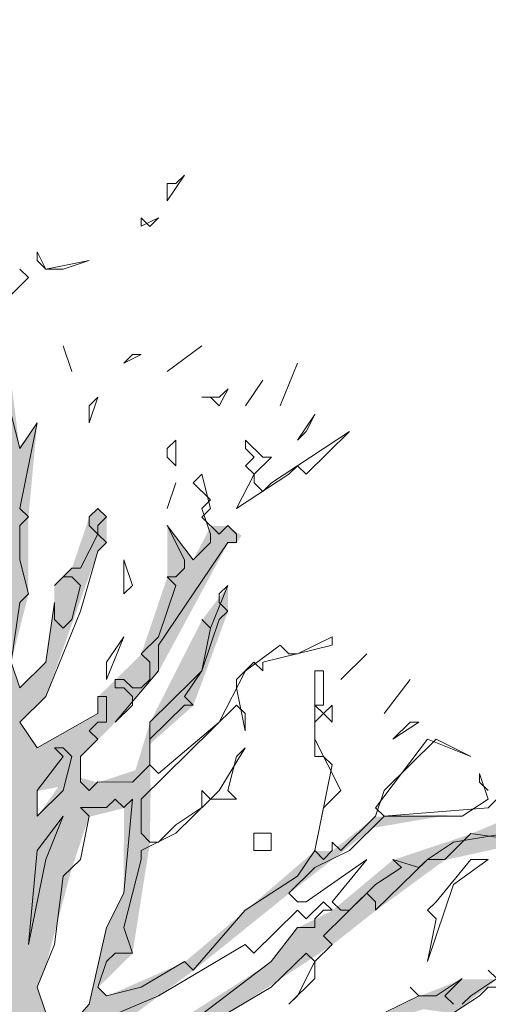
# Model space of a CAD drawing. Header units: metres. Extents: x -4 to 112, y -27 to 26.
# Tile 40 of 256: x 10.17 to 11.24, y 3.42 to 5.69. Entities that reach past the tile are written whole.
import ezdxf

# ---------------------------------------------------------------- set-up
doc = ezdxf.new("R2010")
doc.units = ezdxf.units.M
doc.header["$MEASUREMENT"] = 0
doc.layers.add('60 Pflanzen außen', color=7, linetype='Continuous')
doc.layers.add('94 Genehmigungsplanung Bemaßung', color=7, linetype='Continuous')
doc.styles.add('ERSTELLTER_STIL_2', font='arial.ttf')
doc.dimstyles.new('ERSTELLTER_STIL__1', dxfattribs={"dimtxt": 0.25, "dimasz": 0.19, "dimexe": 0.18, "dimexo": 0.1, "dimgap": 0, "dimtad": 1, "dimtih": 1, "dimtoh": 1, "dimzin": 0, "dimdsep": 46, "dimtxsty": 'ERSTELLTER_STIL_2', "dimblk": 'ARROWHEAD_6', "dimblk1": 'ARROWHEAD_6', "dimblk2": 'ARROWHEAD_6', "dimcen": 0.09, "dimclrd": 7, "dimclre": 7, "dimclrt": 7, "dimazin": 0, "dimtfac": 1, "dimtdec": 4, "dimtmove": 0, "dimatfit": 3, "dimfxl": 1, "dimtolj": 1, "dimtzin": 0, "dimarcsym": 0})

# ---------------------------------------------------------------- blocks, each defined once
blk = doc.blocks.new('Laubbäume 27[17]_1', base_point=(9.6662, -0.1855))
at = {"layer": '60 Pflanzen außen', "linetype": 'Continuous', "lineweight": 0, "true_color": 0xffffff}
h = blk.add_hatch(color=7, dxfattribs=at)
h.paths.add_polyline_path([(11.5441, 0.8973), (11.4642, 0.8973), (11.3643, 0.8382), (11.3044, 0.8185), (11.1046, 0.7398), (10.9248, 0.7201), (10.785, 0.7792), (10.6652, 0.7792), (10.5653, 0.858), (10.4454, 0.9761), (10.2556, 0.9269), (10.1857, 0.9171), (10.1658, 0.9368), (10.2856, 1.0352), (10.4255, 1.0352), (10.5453, 1.0254), (10.5653, 1.0549), (10.7051, 1.0352), (10.8849, 1.0352), (11.0048, 1.0352), (11.1246, 1.1336), (11.0048, 1.0745), (10.9648, 1.1336), (11.1047, 1.2517), (11.1846, 1.2517), (11.3044, 1.2714), (11.2046, 1.3305), (11.1446, 1.3305), (11.0448, 1.4093), (10.9848, 1.4684), (11.1247, 1.5471), (11.4244, 1.8424), (11.5243, 1.9803), (11.2645, 1.8228), (11.2446, 1.744), (10.9449, 1.5471), (10.865, 1.4881), (10.7804, 1.4533), (10.865, 1.6456), (11.0448, 1.8228), (11.1247, 1.8228), (11.1047, 1.8819), (11.0049, 1.8228), (10.9449, 1.8622), (10.825, 1.6653), (10.7252, 1.6259), (10.6453, 1.685), (10.6429, 1.6882), (10.6652, 1.7047), (10.7052, 1.7441), (10.7851, 1.8228), (10.842, 1.9349), (10.885, 1.941), (10.9849, 1.9803), (10.865, 2.0394), (10.9849, 2.1772), (11.0448, 2.2166), (11.0049, 2.2757), (10.9649, 2.256), (10.905, 2.2166), (10.885, 2.1772), (10.7651, 1.9803), (10.6253, 2), (10.4655, 2.0394), (10.3656, 2.0001), (10.4256, 2.0985), (10.4655, 2.1576), (10.8451, 2.377), (10.9849, 2.3741), (11.0249, 2.3151), (11.1048, 2.3544), (11.1647, 2.2954), (11.2846, 2.1969), (11.3045, 2.2166), (11.2346, 2.3052), (11.1847, 2.3938), (11.1647, 2.4529), (11.1248, 2.4529), (11.059, 2.4138), (11.0249, 2.4726), (10.8851, 2.4332), (10.965, 2.512), (11.0449, 2.6301), (11.1448, 2.6498), (11.1647, 2.6695), (11.2846, 2.6301), (11.3445, 2.6104), (11.2247, 2.7286), (11.1448, 2.7089), (11.1797, 2.7515), (11.3645, 2.7876), (11.4444, 2.8664), (11.1048, 2.7483), (11.0649, 2.7089), (11.0257, 2.6664), (11.0249, 2.6695), (11.0249, 2.6989), (11.0399, 2.7237), (11.0249, 2.8467), (11.0649, 2.9058), (11.1148, 2.9944), (11.1638, 3.0239), (11.1004, 3.0239), (11.0649, 3.0436), (11.0249, 2.9649), (10.965, 2.8073), (10.985, 2.6301), (10.8651, 2.4923), (10.8451, 2.512), (10.7652, 2.4332), (10.6054, 2.3545), (10.5654, 2.2757), (10.4955, 2.2856), (10.3656, 2.1379), (10.2458, 1.9607), (10.2857, 2.0788), (10.2657, 2.1182), (10.2058, 2.0789), (10.2658, 2.2364), (10.3457, 2.2364), (10.4056, 2.197), (10.4256, 2.256), (10.4755, 2.3053), (10.4855, 2.3151), (10.4855, 2.3348), (10.6653, 2.512), (10.6853, 2.4726), (10.7053, 2.4726), (10.8052, 2.5317), (10.8651, 2.5908), (10.8451, 2.6104), (10.7253, 2.5908), (10.6453, 2.5711), (10.7652, 2.7877), (10.8252, 2.7483), (10.9051, 2.8073), (10.8851, 2.8467), (10.7898, 2.8321), (10.7652, 2.8664), (10.6254, 2.6695), (10.5654, 2.512), (10.5055, 2.4529), (10.5055, 2.512), (10.4855, 2.5317), (10.5455, 2.6302), (10.5654, 2.6302), (10.6054, 2.7089), (10.7453, 2.8467), (10.5854, 2.8664), (10.4856, 2.768), (10.3577, 2.7475), (10.5455, 2.8665), (10.6454, 2.9058), (10.6654, 2.9255), (10.7852, 2.9452), (10.965, 3.0042), (11.0249, 3.0436), (11.0249, 3.0633), (11.005, 3.083), (10.7253, 2.9846), (10.9051, 3.1027), (11.1248, 3.2208), (11.2247, 3.3784), (11.1648, 3.398), (11.2647, 3.4768), (11.1848, 3.4768), (11.0849, 3.4374), (11.005, 3.3981), (10.9451, 3.3784), (10.8951, 3.3882), (10.7853, 3.3784), (10.6254, 3.28), (10.5455, 3.2406), (10.4656, 3.2012), (10.1859, 2.9453), (10.1859, 3.0043), (10.2459, 3.0634), (10.3458, 3.1421), (10.3857, 3.2209), (10.5095, 3.2732), (10.6254, 3.3587), (10.6454, 3.3981), (10.8852, 3.5556), (10.985, 3.6344), (11.1449, 3.7515), (11.3247, 3.7909), (11.5045, 3.8509), (11.4246, 3.91), (11.3446, 3.8706), (11.2048, 3.8116), (11.025, 3.7515), (10.8852, 3.6344), (10.8053, 3.595), (10.7453, 3.5162), (10.4656, 3.339), (10.3458, 3.28), (10.2059, 3.1225), (10.3258, 3.3194), (10.5655, 3.4966), (10.7853, 3.6738), (10.9792, 3.8255), (11.1565, 3.8556), (10.9851, 3.851), (10.8852, 3.7722), (10.8452, 3.7722), (10.6854, 3.6344), (10.5456, 3.5163), (10.3658, 3.4375), (10.3458, 3.4572), (10.4257, 3.536), (10.4657, 3.7909), (10.4674, 3.9118), (10.4657, 4.0184), (10.5656, 4.107), (10.6455, 4.3236), (10.6455, 4.3826), (10.5856, 4.3039), (10.4657, 4.0676), (10.4324, 3.9582), (10.3458, 3.9298), (10.3059, 3.941), (10.3059, 3.9889), (10.3458, 4.0282), (10.3858, 4.0676), (10.4857, 4.1857), (10.6455, 4.4811), (10.6655, 4.4811), (10.6767, 4.4988), (10.6455, 4.5205), (10.6056, 4.5205), (10.5656, 4.4417), (10.5057, 4.5205), (10.5057, 4.4023), (10.4457, 4.2251), (10.3858, 4.1661), (10.3458, 4.1267), (10.3458, 4.0873), (10.206, 4.0086), (10.1661, 4.0676), (10.226, 4.1267), (10.3459, 4.4614), (10.3659, 4.4811), (10.3659, 4.5402), (10.3459, 4.5599), (10.3259, 4.5402), (10.2859, 4.4221), (10.246, 4.3827), (10.246, 4.3433), (10.226, 4.2055), (10.1661, 4.1464), (10.1461, 4.2055), (10.1861, 4.363), (10.1861, 4.5402), (10.2061, 4.7568), (10.1654, 4.7034), (10.1462, 4.8553), (10.0662, 4.4418), (9.9264, 4.2646), (9.8864, 4.1661), (9.8465, 4.3236), (9.8713, 4.434), (9.8864, 4.5009), (9.9863, 4.7765), (9.9464, 4.7765), (9.8665, 4.5796), (9.8265, 4.619), (9.8665, 4.7175), (9.8066, 4.875), (9.7466, 4.9538), (9.6268, 5.0916), (9.6068, 5.1113), (9.5669, 5.0916), (9.6268, 5.0522), (9.6468, 4.9735), (9.7067, 4.9144), (9.8265, 4.7568), (9.7666, 4.6978), (9.8465, 4.4812), (9.8065, 4.363), (9.8065, 4.1858), (9.7865, 3.9101), (9.7265, 3.7329), (9.7465, 3.6148), (9.6666, 3.5951), (9.6067, 3.7133), (9.6267, 3.7329), (9.6466, 3.8314), (9.6866, 3.9692), (9.6866, 4.1071), (9.6666, 3.9692), (9.6267, 3.9102), (9.6267, 3.8905), (9.5867, 3.8117), (9.5867, 3.7723), (9.4469, 3.8905), (9.4469, 4.048), (9.387, 4.1465), (9.387, 4.1662), (9.5468, 4.3434), (9.5868, 4.2646), (9.6267, 4.4221), (9.5868, 4.5206), (9.5468, 4.4221), (9.5468, 4.5009), (9.5868, 4.5993), (9.6068, 4.7175), (9.6068, 4.7766), (9.5668, 4.8356), (9.5668, 4.875), (9.5269, 4.9144), (9.4869, 5.0129), (9.479, 4.9657), (9.5069, 4.7569), (9.4869, 4.6978), (9.5269, 4.619), (9.5069, 4.4024), (9.4269, 4.304), (9.427, 4.3631), (9.4869, 4.5206), (9.387, 4.7963), (9.3271, 4.9735), (9.3071, 4.9735), (9.3471, 4.6978), (9.427, 4.5797), (9.367, 4.2646), (9.347, 4.2252), (9.2472, 4.4418), (9.1873, 4.6388), (9.1673, 4.7569), (9.2073, 4.8357), (9.2272, 4.9932), (9.2073, 4.9735), (9.1873, 4.8554), (9.1673, 4.7963), (9.1074, 4.8751), (9.0075, 4.9341), (9.0075, 4.9735), (9.0075, 5.0523), (8.9875, 5.0523), (8.9875, 4.9735), (8.9476, 4.9341), (8.9875, 4.7766), (8.9675, 4.7569), (8.9276, 4.7569), (8.9575, 4.6683), (8.9276, 4.6585), (8.8277, 4.816), (8.8477, 5.0523), (8.8078, 5.1508), (8.7678, 5.4264), (8.7478, 5.4067), (8.7478, 5.2295), (8.8277, 5.0326), (8.8077, 4.8357), (8.6879, 4.9736), (8.6679, 5.0326), (8.568, 5.1114), (8.4282, 5.1311), (8.6479, 4.9736), (8.7678, 4.816), (8.8277, 4.7569), (8.8477, 4.6782), (8.9276, 4.5994), (8.9475, 4.5994), (8.9875, 4.3434), (8.9675, 4.3237), (8.7977, 4.4025), (8.7677, 4.3828), (8.7278, 4.4616), (8.6479, 4.5207), (8.6279, 4.501), (8.6279, 4.4222), (8.6878, 4.3828), (8.7677, 4.3237), (8.7877, 4.3434), (8.9275, 4.3237), (8.9475, 4.245), (9.0274, 4.1662), (9.0474, 4.0874), (8.9874, 4.1662), (8.8276, 4.2844), (8.7877, 4.2844), (8.7477, 4.2844), (8.528, 4.4025), (8.528, 4.4222), (8.4281, 4.501), (8.3682, 4.5601), (8.3482, 4.5601), (8.2749, 4.6256), (8.2484, 4.6192), (8.0886, 4.7767), (8.0496, 4.8161), (8.0286, 4.7964), (8.0286, 4.757), (8.1485, 4.6586), (8.3882, 4.5207), (8.528, 4.3632), (8.4681, 4.3435), (8.4681, 4.2647), (8.508, 4.2253), (8.528, 4.245), (8.5879, 4.2647), (8.6079, 4.2844), (8.8077, 4.2056), (8.7877, 4.1268), (8.8077, 4.1071), (8.8676, 4.1859), (8.9275, 4.0874), (8.8476, 4.0481), (8.8476, 3.989), (8.8676, 3.9693), (8.9874, 4.0087), (9.0274, 4.0284), (9.2271, 3.8511), (8.9674, 3.8708), (8.8476, 3.8708), (8.7877, 3.8905), (8.7477, 3.8905), (8.6878, 3.9693), (8.6279, 4.0284), (8.508, 4.0678), (8.4681, 4.0678), (8.3882, 4.1663), (8.3082, 4.1269), (8.468, 3.989), (8.5679, 3.9103), (8.6478, 3.7724), (8.8276, 3.8118), (9.1472, 3.8117), (9.297, 3.7423), (9.4069, 3.6345), (9.4269, 3.4967), (9.4668, 3.4376), (9.4668, 3.3785), (9.3869, 3.3195), (9.3469, 3.3195), (9.307, 3.3785), (9.327, 3.4967), (9.307, 3.5656), (9.287, 3.477), (9.2271, 3.5361), (9.2271, 3.6542), (9.1872, 3.6739), (9.2071, 3.5755), (9.0873, 3.6345), (8.9874, 3.6936), (8.9474, 3.6739), (8.9474, 3.6345), (9.0873, 3.5952), (9.2671, 3.4573), (9.267, 3.3785), (9.287, 3.2998), (9.1575, 3.3363), (9.0073, 3.2998), (8.9274, 3.2998), (8.6678, 3.7133), (8.5279, 3.733), (8.7277, 3.5755), (8.7077, 3.5361), (8.5279, 3.5952), (8.3282, 3.6149), (8.2483, 3.5362), (8.3881, 3.5558), (8.488, 3.5361), (8.5279, 3.5361), (8.6877, 3.477), (8.7477, 3.477), (8.8675, 3.2998), (8.9474, 3.2604), (8.8675, 3.2014), (8.7676, 3.162), (8.7077, 3.1423), (8.7476, 3.1029), (8.8076, 3.1029), (8.8475, 3.1817), (9.0273, 3.2801), (9.2271, 3.2407), (9.327, 3.2407), (9.4468, 3.0832), (9.4668, 2.965), (9.4867, 2.8862), (9.4867, 2.8075), (9.4668, 2.7878), (9.3469, 2.8666), (9.3069, 2.8469), (9.287, 2.8666), (9.227, 2.8272), (9.2071, 2.8469), (9.1871, 2.8272), (9.1419, 2.8718), (9.0872, 2.8863), (9.0273, 2.8469), (8.9274, 2.8469), (8.8475, 2.7682), (8.7276, 2.8076), (8.5079, 2.9848), (8.4679, 2.9257), (8.6877, 2.7879), (8.8275, 2.7091), (8.8075, 2.6894), (8.7476, 2.7288), (8.6277, 2.7288), (8.4479, 2.6894), (8.5878, 2.6697), (8.6528, 2.7239), (8.8075, 2.65), (8.7276, 2.6106), (8.6677, 2.5713), (8.5278, 2.5713), (8.3481, 2.6304), (8.1882, 2.6501), (8.2482, 2.5713), (8.2881, 2.591), (8.5678, 2.5122), (8.5078, 2.4531), (8.368, 2.4532), (8.3081, 2.5319), (8.2482, 2.5319), (8.2482, 2.4925), (8.348, 2.4138), (8.3778, 2.4075), (8.5478, 2.4334), (8.6876, 2.5319), (8.9474, 2.6894), (9.0472, 2.6894), (9.227, 2.7878), (9.287, 2.7878), (9.4068, 2.7681), (9.4867, 2.6893), (9.4068, 2.65), (9.3469, 2.6795), (9.227, 2.6303), (9.0872, 2.5909), (9.0672, 2.5515), (9.1871, 2.5909), (9.4068, 2.6106), (9.5067, 2.5515), (9.5067, 2.4924), (9.3668, 2.4727), (9.187, 2.2955), (9.1471, 2.2562), (9.0872, 2.2759), (9.0272, 2.2168), (9.0472, 2.1577), (8.9673, 2.0987), (8.8874, 2.1577), (8.8474, 2.1577), (8.6077, 2.3153), (8.5877, 2.2759), (8.7276, 2.1971), (8.8674, 2.0987), (8.8075, 2.079), (8.7475, 2.0593), (8.5677, 2.0987), (8.5278, 2.0987), (8.368, 2.2366), (8.2781, 2.3055), (8.2481, 2.3547), (8.1882, 2.2956), (8.2282, 2.2563), (8.2481, 2.2759), (8.4079, 2.1184), (8.5078, 2.0593), (8.5677, 2.0593), (8.6077, 1.9805), (8.6077, 1.9412), (8.5877, 1.9215), (8.3945, 2.0135), (8.3081, 2.1184), (8.308, 2.079), (8.308, 2.0397), (8.4579, 1.9116), (8.4279, 1.8821), (8.348, 1.9215), (8.1682, 1.9018), (8.2881, 1.8821), (8.3879, 1.8821), (8.4079, 1.8427), (8.4479, 1.8624), (8.5078, 1.823), (8.5477, 1.7443), (8.7075, 1.6261), (8.7275, 1.5867), (8.7874, 1.5867), (8.8074, 1.5473), (8.6776, 1.4981), (8.6276, 1.4686), (8.5477, 1.3308), (8.5277, 1.3111), (8.5677, 1.2914), (8.6076, 1.2914), (8.7475, 1.3898), (8.8274, 1.4686), (8.8873, 1.5276), (8.9559, 1.4994), (8.9872, 1.4686), (8.9872, 1.4095), (8.8673, 1.3898), (8.8473, 1.3307), (8.8873, 1.2913), (8.9272, 1.311), (9.0072, 1.3701), (8.8274, 1.1929), (8.7275, 1.0944), (8.7075, 1.0157), (8.7474, 0.996), (8.9557, 1.225), (9.0954, 1.4316), (9.2269, 1.5079), (9.2868, 1.5276), (9.3268, 1.6064), (9.2469, 1.6261), (9.2416, 1.6351), (9.3867, 1.7245), (9.5466, 1.7048), (9.5066, 1.567), (9.5301, 1.2926), (9.5065, 1.1141), (9.5241, 0.9413), (9.5065, 0.9368), (9.4666, 1.0944), (9.4466, 1.0747), (9.4666, 0.9565), (9.4266, 0.9565), (9.3268, 1.0944), (9.2469, 1.1929), (9.2269, 1.1929), (9.2069, 1.1535), (9.2468, 1.055), (9.3467, 0.9959), (9.4266, 0.9369), (9.4266, 0.8975), (9.4066, 0.8778), (9.3068, 0.9172), (9.147, 0.996), (9.087, 0.9566), (8.9871, 0.996), (8.9672, 0.996), (8.9672, 0.9369), (9.107, 0.8975), (9.2868, 0.8975), (9.0471, 0.7794), (8.8673, 0.7991), (8.8273, 0.7794), (8.8073, 0.7597), (8.9472, 0.74), (8.9072, 0.6809), (9.0471, 0.74), (9.1469, 0.7597), (9.2268, 0.7793), (9.3267, 0.8778), (9.4266, 0.799), (9.5465, 0.7793), (9.5657, 0.6625), (9.6418, 0.1995), (9.6663, 0.0507), (9.6662, -0.1659), (9.826, -0.1856), (9.846, -0.1659), (9.866, -0.1856), (9.906, -0.1856), (9.9459, -0.1462), (9.9859, -0.1856), (10.0058, -0.1856), (9.9659, -0.1265), (9.9859, -0.1068), (9.9659, -0.1068), (9.9459, -0.0871), (9.9659, -0.0674), (9.9859, -0.0674), (9.9459, -0.028), (9.9659, -0.0084), (9.9459, 0.0113), (9.9659, 0.031), (9.9859, 0.031), (9.9859, 0.0704), (9.9659, 0.0704), (9.9459, 0.0901), (9.9859, 0.1492), (9.9859, 0.2476), (9.9659, 0.2673), (9.9859, 0.287), (9.946, 0.3264), (9.9659, 0.3461), (10.0059, 0.3461), (9.9859, 0.4051), (10.0658, 0.6414), (10.2057, 0.7596), (10.4254, 0.8383), (10.4454, 0.8186), (10.7051, 0.6808), (10.745, 0.6807), (10.805, 0.6807), (10.9648, 0.6807), (11.0047, 0.6807), (11.1845, 0.7201), (11.3643, 0.7595), (11.5042, 0.8579)])
h.paths.add_polyline_path([(11.1648, 3.3587), (11.025, 3.2799), (10.9451, 3.2209), (10.6654, 3.0634), (10.5655, 2.9649), (10.4256, 2.9846), (10.3058, 2.9452), (10.3657, 3.0437), (10.4856, 3.1027), (10.5455, 3.1815), (10.7653, 3.2209), (10.8052, 3.2602), (11.025, 3.3193), (11.0649, 3.3981), (11.0949, 3.4079), (11.1627, 3.3983), (11.1249, 3.3784)], flags=0)
h.paths.add_polyline_path([(11.1047, 1.3108), (10.7251, 1.0943), (10.5653, 1.114), (10.3256, 1.0746), (10.4632, 1.2161), (10.7451, 1.3699), (10.805, 1.3699), (10.825, 1.3896), (10.9249, 1.3896), (10.9449, 1.4093), (10.9649, 1.4093)], flags=0)
h.paths.add_polyline_path([(10.7945, 1.9282), (10.6253, 1.7244), (10.5853, 1.7244), (10.5753, 1.7342), (10.7452, 1.9213)], flags=0)
h.paths.add_polyline_path([(10.6732, 1.4881), (10.3456, 1.3306), (10.3056, 1.3109), (10.1858, 1.2321), (10.2857, 1.3503), (10.4055, 1.5078)], flags=0)
h.paths.add_polyline_path([(10.6253, 1.5668), (10.5653, 1.5669), (10.4255, 1.5275), (10.4225, 1.5287), (10.4854, 1.6062), (10.5853, 1.6456)], flags=0)
h.paths.add_polyline_path([(10.5454, 1.8228), (10.4855, 1.8228), (10.4655, 1.8032), (10.4255, 1.8425), (10.3656, 1.8425), (10.3257, 1.8819), (10.3057, 1.8622), (10.2857, 1.8819), (10.3656, 1.9607), (10.5054, 1.8819), (10.6053, 1.9016), (10.6153, 1.8917)], flags=0)
h.paths.add_polyline_path([(10.4055, 1.6063), (10.1858, 1.3503), (10.1458, 1.3109), (10.006, 1.0746), (10.0659, 1.3306), (10.1458, 1.4684), (10.1458, 1.6457), (10.1858, 1.685), (10.2058, 1.6653), (10.2258, 1.685), (10.2258, 1.7244), (10.3256, 1.7441), (10.3456, 1.7047), (10.3656, 1.7047), (10.5054, 1.7047)], flags=0)
h.paths.add_polyline_path([(10.4656, 2.5908), (10.4256, 2.453), (10.3891, 2.3647), (10.2458, 2.2561), (10.1659, 2.2364), (10.1459, 2.3348), (10.1859, 2.3348), (10.3057, 2.3742), (10.1459, 2.4333), (10.086, 2.3742), (10.086, 2.4333), (10.1659, 2.5908), (10.3457, 2.6696), (10.5055, 2.6499)], flags=0)
h.paths.add_polyline_path([(10.4057, 3.6738), (10.3658, 3.595), (10.3258, 3.4178), (10.186, 3.2603), (10.2259, 3.3981), (10.2059, 3.4572), (10.2259, 3.5064), (10.2859, 3.7324), (10.3258, 3.851), (10.4058, 3.8707)], flags=0)
h.paths.add_polyline_path([(10.2856, 1.1731), (10.2257, 1.0943), (10.1258, 0.9959), (10.0459, 0.858), (10.0659, 0.9565), (10.1858, 1.1731)], flags=0)
h.paths.add_polyline_path([(10.2548, 3.9197), (10.206, 3.851), (10.206, 3.9101)], flags=0)
h.paths.add_polyline_path([(10.1059, 1.7737), (10.046, 1.882), (10.086, 2.0198), (10.2039, 2.0731)], flags=0)
h.paths.add_polyline_path([(10.1061, 3.7516), (10.0462, 3.6935), (9.9662, 3.5951), (9.9862, 3.6738), (9.9862, 3.7516), (9.9862, 3.851), (10.0262, 3.8117), (10.0861, 3.8707), (10.146, 3.791)], flags=0)
h.paths.add_polyline_path([(10.1347, 4.3996), (10.0662, 4.3827), (10.1461, 4.6781), (10.1461, 4.4221)], flags=0)
h.paths.add_polyline_path([(10.1261, 4.107), (10.0961, 4.0578), (10.0662, 4.1464), (10.0262, 4.1267), (10.0062, 4.107), (10.0262, 4.0086), (9.9263, 3.8511), (9.9063, 3.8707), (9.8664, 3.791), (9.8664, 3.6148), (9.9263, 3.4572), (9.8663, 3.3785), (9.9063, 3.2997), (9.9063, 3.2603), (9.8663, 3.0831), (9.8264, 3.1225), (9.8064, 3.1028), (9.8263, 2.9847), (9.8663, 2.9256), (9.7664, 2.8075), (9.7102, 2.9266), (9.7065, 3.0438), (9.7664, 3.1028), (9.8264, 3.28), (9.8064, 3.28), (9.7864, 3.2603), (9.7664, 3.28), (9.8264, 3.5163), (9.8464, 3.6148), (9.8464, 3.7516), (9.8664, 3.8708), (9.9064, 4.048), (9.9263, 4.1858), (10.0063, 4.3039), (10.1061, 4.3433), (10.1261, 4.2449), (10.1061, 4.2055)], flags=0)
h.paths.add_polyline_path([(10.0261, 2.965), (9.9462, 2.9453), (10.106, 3.1028), (10.1242, 3.158), (10.126, 3.1028)], flags=0)
h.paths.add_polyline_path([(10.1201, 3.2823), (10.0661, 3.1225), (9.9063, 3.0044), (9.9462, 3.1225), (9.9662, 3.2997), (9.9862, 3.4769), (10.1114, 3.5834), (10.116, 3.408)], flags=0)
h.paths.add_polyline_path([(10.0661, 2.8665), (9.9861, 2.6302), (9.9861, 2.3742), (9.9262, 2.2758), (9.9461, 2.2364), (9.9062, 2.2364), (9.8862, 2.2167), (9.9062, 2.197), (9.9661, 2.197), (9.9661, 2.0789), (9.7863, 2.0592), (9.6864, 1.9804), (9.6864, 2.0592), (9.8063, 2.1773), (9.7264, 2.2167), (9.6864, 2.1577), (9.6665, 2.3152), (9.6375, 2.4244), (9.666, 2.5239), (9.7065, 2.6302), (9.7464, 2.6893), (9.7864, 2.6499), (9.8063, 2.5712), (9.9062, 2.453), (9.9262, 2.453), (9.9262, 2.5121), (9.8463, 2.6105), (9.8263, 2.6499), (9.7864, 2.7484), (9.8663, 2.8271), (9.8979, 2.8151), (9.9462, 2.8468), (9.9062, 2.8665), (9.9262, 2.8862), (10.0661, 2.9059)], flags=0)
h.paths.add_polyline_path([(9.9661, 1.5866), (9.9061, 1.5078), (9.9461, 1.4685), (9.8861, 1.2322), (9.9061, 1.2125), (9.8262, 0.9171), (9.7463, 1.0156), (9.8321, 1.2355), (9.8861, 1.4488), (9.8562, 1.5768), (9.846, 1.6401), (9.8662, 1.6457)], flags=0)
h.paths.add_polyline_path([(9.9261, 1.8426), (9.8142, 1.7875), (9.7863, 1.8426), (9.7088, 1.7774), (9.6664, 1.8032), (9.6864, 1.882), (9.7463, 1.9411), (9.7663, 1.9214), (9.7863, 1.9214), (9.8063, 1.9411), (9.9062, 1.9804), (9.9661, 2.0198), (9.9661, 1.8426)], flags=0)
h.paths.add_polyline_path([(9.9661, 1.6654), (9.8361, 1.702), (9.8262, 1.7638), (9.9196, 1.7683), (9.9661, 1.7862)], flags=0)
h.paths.add_polyline_path([(9.7862, 0.6021), (9.8061, 0.5824), (9.8261, 0.5824), (9.8261, 0.543), (9.8182, 0.4334), (9.8061, 0.2673), (9.7861, 0.2673), (9.8061, 0.287), (9.8061, 0.3461), (9.7662, 0.4642), (9.7662, 0.5036), (9.7262, 0.6218), (9.7462, 0.6415), (9.7262, 0.6612), (9.7462, 0.6612), (9.7462, 0.7399), (9.7263, 0.7399), (9.7263, 0.7596), (9.7862, 0.8384), (9.7662, 0.8581), (9.7462, 0.8581), (9.7862, 0.8974), (9.8261, 0.8581), (9.8461, 0.8777), (9.8461, 0.799), (9.8261, 0.7399), (9.8461, 0.6415)], flags=0)
h.paths.add_polyline_path([(9.6863, 1.0156), (9.6763, 0.9861), (9.6863, 1.055), (9.6264, 1.2716), (9.6264, 1.3365), (9.7663, 1.4882), (9.7994, 1.4991), (9.8062, 1.4488), (9.8262, 1.37)], flags=0)
h.paths.add_polyline_path([(9.7944, 1.5361), (9.7063, 1.5079), (9.6264, 1.4291), (9.6664, 1.5276), (9.6664, 1.5866), (9.7219, 1.6457), (9.7863, 1.5965)], flags=0)
h.paths.add_polyline_path([(9.7065, 3.4376), (9.6466, 3.5163), (9.7265, 3.5557), (9.7314, 3.5477)], flags=0)
h.paths.add_polyline_path([(9.7065, 3.3391), (9.6666, 3.2407), (9.6066, 3.2013), (9.5667, 2.9847), (9.5667, 3.1422), (9.5667, 3.221), (9.5867, 3.3194), (9.6466, 3.3391), (9.6466, 3.2997), (9.6766, 3.2899)], flags=0)
h.paths.add_polyline_path([(9.7065, 2.9256), (9.669, 2.8518), (9.6665, 2.9059)], flags=0)
h.paths.add_polyline_path([(9.6728, 2.6967), (9.6465, 2.7484), (9.6665, 2.7681), (9.6665, 2.8468), (9.7004, 2.8134)], flags=0)
h.paths.add_polyline_path([(9.6266, 3.3785), (9.5667, 3.3588), (9.5867, 3.4967), (9.6466, 3.3982)], flags=0)
h.paths.add_polyline_path([(9.5266, 2.0198), (9.5266, 1.882), (9.5266, 1.8032), (9.4866, 1.8229), (9.2669, 1.8033), (9.2269, 1.7836), (9.127, 1.6851), (8.9872, 1.6261), (8.9473, 1.6064), (8.9223, 1.5959), (8.8523, 1.7246), (8.8074, 1.7836), (8.7875, 1.7639), (8.8074, 1.6261), (8.7874, 1.6261), (8.6276, 1.7639), (8.5877, 1.8427), (8.5278, 1.8821), (8.452, 1.9523), (8.5677, 1.8821), (8.6093, 1.8592), (8.6876, 1.8821), (8.7275, 1.9412), (8.7675, 1.8821), (8.7985, 1.9785), (8.7675, 2.0396), (8.7583, 2.0417), (8.8474, 2.0593), (9.0472, 2.079), (9.187, 2.2365), (9.207, 2.2168), (9.227, 2.2365), (9.227, 2.2955), (9.3668, 2.4137), (9.5067, 2.2955), (9.3668, 2.2955), (9.3069, 2.3349), (9.2869, 2.3152), (9.2869, 2.2955), (9.207, 2.1971), (9.1471, 2.138), (8.9673, 1.9805), (8.8685, 1.9379), (8.7775, 1.8722), (8.7275, 1.8821), (8.6276, 1.8033), (8.7675, 1.823), (9.0272, 1.9608), (9.2669, 2.1774), (9.3269, 2.2365), (9.4467, 2.2561), (9.5266, 2.2364), (9.5266, 2.1971), (9.4867, 2.1577), (9.4267, 2.0986), (9.3069, 2.0396), (9.197, 1.9903), (9.1071, 1.9411), (9.1271, 1.9214), (9.3268, 2.0002), (9.4467, 2.0789), (9.5466, 2.0986)], flags=0)
h.paths.add_polyline_path([(9.5268, 3.7329), (9.4868, 3.6148), (9.4269, 3.7517), (9.4269, 3.8393), (9.4669, 3.8117)], flags=0)
h.paths.add_polyline_path([(9.4468, 3.1619), (9.4069, 3.221), (9.4069, 3.2701), (9.4668, 3.3391), (9.4668, 3.1816)], flags=0)
h.paths.add_polyline_path([(9.3204, 4.1793), (9.2671, 4.0874), (9.2871, 3.989), (9.3071, 3.9299), (9.307, 3.8577), (9.2195, 3.9352), (9.2671, 3.989), (9.2272, 4.0677), (9.2871, 4.1268), (9.2272, 4.304), (9.2472, 4.3237)], flags=0)
h.paths.add_polyline_path([(9.1672, 4.0283), (9.1073, 4.1071), (9.0873, 4.1465), (9.0873, 4.1662), (9.0274, 4.3631), (9.0274, 4.4419), (9.0075, 4.6388), (9.0075, 4.6797), (9.1273, 4.4615), (9.0774, 4.4714), (9.0674, 4.4812), (9.0474, 4.4616), (9.0474, 4.4419), (9.1073, 4.4025), (9.1273, 4.4222), (9.2138, 4.371), (9.1872, 4.3434), (9.1872, 4.2449), (9.2272, 4.1465)], flags=0)
h.paths.add_polyline_path([(9.1673, 4.5009), (9.1273, 4.56), (9.1473, 4.5797), (9.1473, 4.5994), (9.0075, 4.7372), (9.0275, 4.7569), (9.0075, 4.9144), (9.1273, 4.816)], flags=0)
at = {"layer": '60 Pflanzen außen', "color": 9, "linetype": 'Continuous', "lineweight": 18}
for p, q in [((10.5058, 5.2701), (10.5457, 5.3292)), ((10.5058, 5.3095), (10.5058, 5.2701)), ((10.5257, 5.3095), (10.5058, 5.3095)), ((10.5457, 5.3292), (10.5257, 5.3095)), ((10.4458, 5.2307), (10.4458, 5.2111)), ((10.4458, 5.2111), (10.4858, 5.2307)), ((10.4658, 5.211), (10.4458, 5.2307)), ((10.4858, 5.2307), (10.4658, 5.211)), ((10.2261, 5.1126), (10.2061, 5.152)), ((10.2061, 5.152), (10.2061, 5.1323)), ((10.2061, 5.1323), (10.2261, 5.1126)), ((10.2261, 5.1126), (10.326, 5.1323)), ((10.326, 5.1323), (10.266, 5.1126)), ((10.1861, 5.0929), (10.1662, 5.1126)), ((10.1662, 5.1126), (10.1861, 5.0929)), ((10.266, 5.1126), (10.2261, 5.1126)), ((10.1861, 5.0929), (10.0862, 4.9945)), ((10.1462, 5.0536), (10.1861, 5.0929)), ((10.266, 4.9354), (10.286, 4.8763)), ((10.286, 4.8763), (10.266, 4.9354)), ((10.5057, 4.8763), (10.5856, 4.9354)), ((10.5856, 4.9354), (10.5057, 4.8763)), ((10.4058, 4.896), (10.4458, 4.9157)), ((10.4258, 4.9157), (10.4058, 4.896)), ((10.4458, 4.9157), (10.4258, 4.9157)), ((10.8054, 4.896), (10.7654, 4.7975)), ((10.7654, 4.7975), (10.8054, 4.896)), ((10.7255, 4.8566), (10.6855, 4.7975)), ((10.6855, 4.7975), (10.7255, 4.8566)), ((10.6256, 4.7975), (10.6456, 4.8369)), ((10.6456, 4.8369), (10.6256, 4.8172)), ((10.3259, 4.7582), (10.3459, 4.8172)), ((10.3459, 4.8172), (10.3259, 4.7976)), ((10.5856, 4.8172), (10.6056, 4.8172)), ((10.6256, 4.8172), (10.5856, 4.8172)), ((10.6056, 4.8172), (10.6256, 4.7975)), ((10.3259, 4.7976), (10.3259, 4.7582)), ((10.1661, 4.6991), (10.1461, 4.7779)), ((10.8453, 4.7778), (10.8054, 4.7187)), ((10.8253, 4.7384), (10.8453, 4.7778)), ((10.1661, 4.5613), (10.2061, 4.7582)), ((10.2061, 4.7582), (10.1661, 4.6991)), ((10.5257, 4.7188), (10.5057, 4.6991)), ((10.5257, 4.6597), (10.5257, 4.7188)), ((10.7255, 4.6794), (10.6855, 4.7188)), ((10.6855, 4.7188), (10.6855, 4.6991)), ((10.9252, 4.7384), (10.7454, 4.6203)), ((10.8054, 4.7187), (10.8253, 4.7384)), ((10.8253, 4.64), (10.9252, 4.7384)), ((10.5057, 4.6991), (10.5057, 4.6794)), ((10.6855, 4.6991), (10.7055, 4.6794)), ((10.5057, 4.6794), (10.5257, 4.6597)), ((10.7055, 4.6794), (10.6855, 4.6597)), ((10.7055, 4.64), (10.7454, 4.6794)), ((10.7454, 4.6794), (10.7255, 4.6794)), ((10.6855, 4.6597), (10.7055, 4.64)), ((10.7854, 4.64), (10.8054, 4.6597)), ((10.8054, 4.6597), (10.8253, 4.64)), ((10.5856, 4.64), (10.5656, 4.6203)), ((10.6056, 4.5612), (10.5856, 4.64)), ((10.7055, 4.64), (10.6655, 4.5612)), ((10.6655, 4.5612), (10.7854, 4.64)), ((10.7055, 4.6203), (10.7055, 4.64)), ((10.5257, 4.6203), (10.5057, 4.5612)), ((10.5057, 4.5612), (10.5257, 4.6203)), ((10.5656, 4.6203), (10.6056, 4.5809)), ((10.7254, 4.6006), (10.7055, 4.6203)), ((10.7454, 4.6203), (10.7254, 4.6006)), ((10.1861, 4.5416), (10.1661, 4.5613)), ((10.3459, 4.5613), (10.3259, 4.5416)), ((10.3659, 4.5416), (10.3459, 4.5613)), ((10.6056, 4.5809), (10.5856, 4.5612)), ((10.5856, 4.5612), (10.6056, 4.5022)), ((10.5856, 4.5415), (10.6056, 4.5612)), ((10.1661, 4.5219), (10.1861, 4.5416)), ((10.3259, 4.5416), (10.3259, 4.5219)), ((10.3459, 4.5219), (10.3659, 4.5416)), ((10.6256, 4.5022), (10.5856, 4.5415)), ((10.1661, 4.4431), (10.1661, 4.5219)), ((10.3259, 4.5219), (10.3459, 4.5022)), ((10.3459, 4.5022), (10.3459, 4.5219)), ((10.5656, 4.4431), (10.5057, 4.5219)), ((10.5057, 4.5219), (10.5456, 4.4431)), ((10.6455, 4.5219), (10.6256, 4.5022)), ((10.6655, 4.5022), (10.6455, 4.5219)), ((10.3459, 4.5022), (10.3059, 4.4234)), ((10.3659, 4.4825), (10.3459, 4.5022)), ((10.6056, 4.5022), (10.6056, 4.4825)), ((10.6655, 4.4825), (10.6655, 4.5022)), ((10.3459, 4.4628), (10.3659, 4.4825)), ((10.4857, 4.2462), (10.6455, 4.4825)), ((10.6056, 4.4825), (10.5656, 4.4431)), ((10.6455, 4.4825), (10.6655, 4.4825)), ((10.3059, 4.325), (10.3459, 4.4628)), ((10.1861, 4.3644), (10.1661, 4.4431)), ((10.2859, 4.4234), (10.246, 4.3841)), ((10.3059, 4.4234), (10.2859, 4.4234)), ((10.4258, 4.384), (10.4058, 4.4431)), ((10.4058, 4.4431), (10.4058, 4.3643)), ((10.5456, 4.4234), (10.5257, 4.4037)), ((10.5456, 4.4431), (10.5456, 4.4234)), ((10.246, 4.3841), (10.266, 4.4037)), ((10.266, 4.4037), (10.2859, 4.4037)), ((10.2859, 4.4037), (10.3059, 4.384)), ((10.5257, 4.4037), (10.5057, 4.4037)), ((10.5057, 4.4037), (10.5257, 4.384)), ((10.3059, 4.384), (10.2859, 4.3053)), ((10.4058, 4.3643), (10.4258, 4.384)), ((10.5257, 4.384), (10.4857, 4.2659)), ((10.6455, 4.384), (10.6056, 4.2856)), ((10.6255, 4.3643), (10.6455, 4.384)), ((10.1661, 4.3447), (10.1861, 4.3644)), ((10.6255, 4.3446), (10.6255, 4.3643)), ((10.1461, 4.2068), (10.1661, 4.3447)), ((10.246, 4.3447), (10.226, 4.2068)), ((10.246, 4.3053), (10.246, 4.3447)), ((10.6455, 4.3249), (10.6255, 4.3446)), ((10.226, 4.1281), (10.3059, 4.325)), ((10.6255, 4.3053), (10.6455, 4.3249)), ((10.266, 4.2856), (10.246, 4.3053)), ((10.2859, 4.3053), (10.266, 4.2856)), ((10.5856, 4.1871), (10.6255, 4.3053)), ((10.6056, 4.2856), (10.5856, 4.3053)), ((10.5856, 4.3053), (10.6056, 4.2856)), ((10.3658, 4.1674), (10.4058, 4.2659)), ((10.4058, 4.2659), (10.3658, 4.2068)), ((10.4857, 4.2659), (10.4457, 4.2265)), ((10.6056, 4.2856), (10.5856, 4.1871)), ((10.8852, 4.2658), (10.8053, 4.2265)), ((10.8852, 4.2462), (10.8852, 4.2658)), ((10.4857, 4.1871), (10.4857, 4.2462)), ((10.7654, 4.2462), (10.6855, 4.1871)), ((10.7254, 4.2068), (10.8852, 4.2462)), ((10.7853, 4.2265), (10.7654, 4.2462)), ((10.4457, 4.2265), (10.4657, 4.2068)), ((10.8053, 4.2265), (10.7853, 4.2265)), ((10.9651, 4.2265), (10.9052, 4.1674)), ((10.9052, 4.1674), (10.9651, 4.2265)), ((10.1661, 4.1478), (10.1461, 4.2068)), ((10.226, 4.2068), (10.1661, 4.1478)), ((10.3658, 4.2068), (10.3658, 4.1674)), ((10.4657, 4.2068), (10.4657, 4.1674)), ((10.6655, 4.1674), (10.7054, 4.2068)), ((10.7054, 4.2068), (10.7254, 4.1871)), ((10.7254, 4.1871), (10.7254, 4.2068)), ((10.3858, 4.069), (10.4857, 4.1871)), ((10.5456, 4.128), (10.5856, 4.1871)), ((10.5856, 4.1871), (10.5656, 4.1674)), ((10.6855, 4.1871), (10.6255, 4.069)), ((10.8453, 4.1871), (10.8452, 3.9902)), ((10.8652, 4.1871), (10.8453, 4.1871)), ((10.8652, 4.1083), (10.8652, 4.1871)), ((10.4058, 4.1674), (10.3858, 4.1674)), ((10.3858, 4.1674), (10.3858, 4.1478)), ((10.4258, 4.1477), (10.4058, 4.1674)), ((10.4657, 4.1674), (10.4457, 4.1477)), ((10.5656, 4.1674), (10.4657, 4.069)), ((10.6655, 4.1477), (10.6655, 4.1674)), ((11.065, 4.1674), (11.0051, 4.0886)), ((11.0051, 4.0886), (11.065, 4.1674)), ((10.1661, 4.069), (10.226, 4.1281)), ((10.3658, 4.1281), (10.3458, 4.1281)), ((10.3458, 4.1281), (10.3458, 4.0887)), ((10.3658, 4.069), (10.3658, 4.1281)), ((10.3858, 4.1478), (10.4058, 4.1477)), ((10.4058, 4.1477), (10.4258, 4.1281)), ((10.4457, 4.1477), (10.4258, 4.1477)), ((10.4258, 4.1281), (10.4258, 4.1084)), ((10.5656, 4.1084), (10.5456, 4.128)), ((10.6854, 4.0493), (10.6655, 4.1477)), ((10.4258, 4.1084), (10.3858, 4.069)), ((10.4457, 3.8918), (10.6655, 4.1083)), ((10.4657, 4.0296), (10.5456, 4.1084)), ((10.5456, 4.1084), (10.5656, 4.1084)), ((10.6655, 4.1083), (10.6854, 4.0886)), ((10.8652, 4.0886), (10.8453, 4.1083)), ((10.8453, 4.1083), (10.8652, 4.1083)), ((10.8852, 4.1083), (10.8652, 4.0886)), ((10.8852, 4.0689), (10.8852, 4.1083)), ((10.3458, 4.0887), (10.206, 4.0099)), ((10.6854, 4.0886), (10.6854, 4.0493)), ((10.8453, 4.0689), (10.8652, 4.0886)), ((10.8652, 4.0886), (10.8852, 4.0689)), ((10.206, 4.0099), (10.1661, 4.069)), ((10.3259, 4.0493), (10.3458, 4.069)), ((10.3458, 4.069), (10.3658, 4.069)), ((10.4657, 4.069), (10.4657, 3.9705)), ((10.6255, 4.069), (10.4857, 3.9508)), ((10.8452, 4.0296), (10.8453, 4.0689)), ((11.025, 4.0295), (11.085, 4.0689)), ((11.065, 4.0689), (11.025, 4.0295)), ((11.085, 4.0689), (11.065, 4.0689)), ((10.3458, 4.0296), (10.3259, 4.0493)), ((10.3059, 3.9902), (10.3458, 4.0296)), ((10.4657, 3.9705), (10.4657, 4.0296)), ((10.9052, 3.9114), (10.8452, 4.0296)), ((10.9851, 3.872), (11.1049, 4.0295)), ((11.1249, 4.0295), (11.0051, 3.9114)), ((11.1049, 4.0295), (11.2048, 3.9901)), ((11.2048, 3.9901), (11.1249, 4.0295)), ((10.2659, 4.0099), (10.246, 4.0099)), ((10.246, 4.0099), (10.2659, 3.9902)), ((10.2859, 3.9902), (10.2659, 4.0099)), ((10.6854, 4.0099), (10.6255, 3.9114)), ((10.6655, 3.9902), (10.6854, 4.0099)), ((10.2659, 3.9902), (10.206, 3.9115)), ((10.2659, 3.9115), (10.2859, 3.9902)), ((10.3059, 3.9312), (10.3059, 3.9902)), ((10.4657, 3.9705), (10.4257, 3.9311)), ((10.4857, 3.9508), (10.4657, 3.9705)), ((10.6455, 3.9114), (10.6655, 3.9902)), ((10.8452, 3.9902), (10.8652, 3.9902)), ((10.8852, 3.9705), (10.8452, 3.7736)), ((10.8652, 3.9902), (10.8852, 3.9705)), ((11.2248, 3.9311), (11.2248, 3.9508)), ((11.2248, 3.9508), (11.2448, 3.8917)), ((10.3258, 3.9115), (10.3059, 3.9312)), ((10.3458, 3.9312), (10.3258, 3.9115)), ((10.4257, 3.9311), (10.3458, 3.9312)), ((11.2448, 3.9114), (11.2248, 3.9311)), ((10.206, 3.9115), (10.206, 3.8524)), ((10.206, 3.8524), (10.2659, 3.9115)), ((10.6055, 3.8917), (10.5855, 3.9114)), ((10.5855, 3.9114), (10.5855, 3.8721)), ((10.6255, 3.9114), (10.6055, 3.8917)), ((10.6654, 3.8917), (10.6455, 3.9114)), ((10.8652, 3.872), (10.9052, 3.9114)), ((11.0051, 3.9114), (10.9851, 3.8523)), ((11.2448, 3.872), (11.2847, 3.9114)), ((10.3858, 3.8918), (10.3658, 3.8721)), ((10.4058, 3.8721), (10.3858, 3.8918)), ((10.4057, 3.6752), (10.4257, 3.8918)), ((10.4257, 3.8918), (10.4058, 3.8721)), ((10.4457, 3.813), (10.4457, 3.8918)), ((10.5256, 3.813), (10.6055, 3.8917)), ((10.6055, 3.8917), (10.6654, 3.8917)), ((11.2448, 3.8917), (11.1848, 3.8523)), ((10.3658, 3.8721), (10.3059, 3.8721)), ((10.3059, 3.8721), (10.3258, 3.8524)), ((10.5855, 3.8721), (10.5256, 3.8327)), ((10.8452, 3.7736), (10.8652, 3.872)), ((11.005, 3.8523), (10.9851, 3.872)), ((11.005, 3.8523), (11.2448, 3.872)), ((10.2659, 3.8524), (10.206, 3.7736)), ((10.226, 3.753), (10.2659, 3.8524)), ((10.3258, 3.8524), (10.3059, 3.753)), ((10.5256, 3.8327), (10.4857, 3.7923)), ((10.9851, 3.8523), (10.9052, 3.7736)), ((10.9251, 3.7736), (11.005, 3.8523)), ((11.1848, 3.8523), (11.005, 3.8523)), ((10.4457, 3.7736), (10.5256, 3.813)), ((10.4657, 3.7923), (10.4457, 3.813)), ((10.7453, 3.813), (10.7054, 3.813)), ((10.7054, 3.813), (10.7054, 3.7736)), ((10.7453, 3.7736), (10.7453, 3.813)), ((11.1449, 3.7529), (11.2048, 3.8129)), ((11.2847, 3.8129), (11.1649, 3.7923)), ((11.2048, 3.8129), (11.3446, 3.7922)), ((10.4857, 3.7923), (10.4657, 3.7923)), ((10.9052, 3.7736), (10.8852, 3.7923)), ((10.8852, 3.7923), (10.8852, 3.7736)), ((11.1649, 3.7923), (11.1049, 3.7529)), ((10.206, 3.7736), (10.186, 3.557)), ((10.4457, 3.7529), (10.4457, 3.7736)), ((10.7054, 3.7736), (10.7254, 3.7736)), ((10.7254, 3.7736), (10.7453, 3.7736)), ((10.8452, 3.7736), (10.8053, 3.7145)), ((10.8452, 3.7342), (10.9251, 3.7736)), ((10.8652, 3.7529), (10.8452, 3.7736)), ((10.8852, 3.7736), (10.8652, 3.7529)), ((10.186, 3.557), (10.226, 3.753)), ((10.3059, 3.753), (10.2659, 3.7146)), ((10.4057, 3.5964), (10.4457, 3.7529)), ((10.9651, 3.7529), (10.8252, 3.6554)), ((10.8852, 3.6554), (10.9651, 3.7529)), ((10.985, 3.6357), (11.1049, 3.7529)), ((11.0849, 3.7342), (11.025, 3.7529)), ((11.025, 3.7529), (11.045, 3.7342)), ((11.1049, 3.7529), (11.0849, 3.7342)), ((11.1049, 3.7529), (11.1449, 3.7529)), ((11.2048, 3.7529), (11.1249, 3.6554)), ((11.1648, 3.6948), (11.2448, 3.7529)), ((11.2448, 3.7529), (11.2048, 3.7529)), ((10.7853, 3.6751), (10.8452, 3.7342)), ((11.045, 3.7342), (10.9851, 3.6948)), ((10.2659, 3.7146), (10.2459, 3.557)), ((10.8053, 3.7145), (10.6854, 3.6358)), ((10.3658, 3.5964), (10.4057, 3.6752)), ((10.8053, 3.6554), (10.7853, 3.6751)), ((10.8652, 3.5767), (10.9651, 3.6751)), ((10.9851, 3.6948), (10.9251, 3.6357)), ((10.9651, 3.6751), (10.985, 3.6554)), ((11.1049, 3.5176), (11.1648, 3.6948)), ((10.8252, 3.6554), (10.8053, 3.6554)), ((10.8652, 3.6554), (10.8252, 3.6161)), ((10.8852, 3.6357), (10.8652, 3.6554)), ((10.9051, 3.6357), (10.8852, 3.6554)), ((10.985, 3.6554), (10.985, 3.6357)), ((11.1249, 3.6554), (11.1049, 3.6357)), ((10.6854, 3.6358), (10.5655, 3.4979)), ((10.8053, 3.6357), (10.7054, 3.5373)), ((10.8252, 3.6161), (10.8053, 3.6357)), ((10.8452, 3.6161), (10.8652, 3.6357)), ((10.8652, 3.6357), (10.8852, 3.6357)), ((10.9251, 3.6357), (10.9051, 3.6357)), ((11.1049, 3.6357), (11.1249, 3.616)), ((10.8452, 3.5964), (10.8452, 3.6161)), ((11.1249, 3.616), (11.1049, 3.5176)), ((10.3258, 3.4192), (10.3658, 3.5964)), ((10.4257, 3.5373), (10.4057, 3.5964)), ((10.7453, 3.5176), (10.8053, 3.5964)), ((10.8053, 3.5964), (10.8452, 3.5964)), ((10.8852, 3.557), (10.8652, 3.5767)), ((10.2459, 3.557), (10.2059, 3.4586)), ((10.6854, 3.557), (10.4856, 3.4389)), ((10.7054, 3.5373), (10.6854, 3.557)), ((10.8452, 3.5176), (10.8852, 3.557)), ((10.3458, 3.4586), (10.3658, 3.5176)), ((10.3658, 3.5176), (10.3857, 3.5373)), ((10.3857, 3.5373), (10.4257, 3.5373)), ((10.5456, 3.5176), (10.4457, 3.4586)), ((10.4856, 3.3207), (10.7453, 3.5176)), ((10.5655, 3.4979), (10.5456, 3.5176)), ((10.7453, 3.4585), (10.8252, 3.5373)), ((10.8452, 3.5176), (10.8052, 3.4388)), ((10.8252, 3.5373), (10.8452, 3.5176)), ((10.8452, 3.4782), (10.8452, 3.5176)), ((11.2647, 3.4782), (11.2447, 3.4979)), ((11.2447, 3.4979), (11.2647, 3.4782)), ((10.7853, 3.4192), (10.8452, 3.4782)), ((11.1848, 3.4782), (11.1249, 3.4388)), ((11.1448, 3.4388), (11.1848, 3.4782)), ((11.2647, 3.4782), (11.2048, 3.4388)), ((10.2059, 3.4586), (10.2259, 3.3995)), ((10.3658, 3.4389), (10.3458, 3.4586)), ((10.4457, 3.4586), (10.3658, 3.4389)), ((10.6454, 3.3995), (10.7453, 3.4585)), ((11.0849, 3.4388), (11.0649, 3.4585)), ((11.0649, 3.4585), (11.0849, 3.4388)), ((11.2247, 3.4388), (11.2447, 3.4585)), ((11.2447, 3.4585), (11.2647, 3.4585)), ((10.4856, 3.4389), (10.3458, 3.3798)), ((10.8052, 3.4388), (10.7853, 3.4192)), ((11.0849, 3.4388), (11.005, 3.3994)), ((11.1249, 3.4388), (11.0849, 3.4388)), ((11.1648, 3.4191), (11.1448, 3.4388)), ((11.1648, 3.3994), (11.2247, 3.4388)), ((11.2048, 3.4388), (11.1848, 3.4191)), ((10.186, 3.2617), (10.3258, 3.4192))]:
    blk.add_line(p, q, dxfattribs=at)
blk = doc.blocks.new('*D23', base_point=(27236.1321, 0))
at = {"layer": '94 Genehmigungsplanung Bemaßung', "color": 7, "linetype": 'Continuous', "lineweight": 13}
for p, q in [((2.3419, 8.7509), (2.3419, 9.1259)), ((17.3411, 8.7509), (17.3411, 9.1259)), ((2.4419, 9.0384), (2.2419, 8.8384)), ((17.2411, 8.8384), (17.4411, 9.0384)), ((2.1919, 8.9384), (2.3419, 8.9384)), ((2.3419, 8.9384), (17.3411, 8.9384)), ((17.3411, 8.9384), (17.4911, 8.9384))]:
    blk.add_line(p, q, dxfattribs=at)
at = {"layer": '94 Genehmigungsplanung Bemaßung', "color": 7, "lineweight": 13, "insert": (9.4125, 8.9884), "char_height": 0.25, "attachment_point": 7, "style": 'ERSTELLTER_STIL_2'}
blk.add_mtext('\\A1;{\\pql;\\fArial|b0|i0|c0|p0;\\W1.000000;15,00}', dxfattribs=at)
blk = doc.blocks.new('ARROWHEAD_6')
at = {"color": 0, "linetype": 'Continuous', "lineweight": 0}
for p, q in [((-0.5, -0.5), (0.5, 0.5)), ((0, 0), (-1, 0))]:
    blk.add_line(p, q, dxfattribs=at)

msp = doc.modelspace()

# ---------------------------------------------------------------- block references
at = {"layer": '60 Pflanzen außen', "color": 9, "linetype": 'Continuous', "lineweight": 18}
msp.add_blockref('Laubbäume 27[17]_1', (9.6662, -0.1855), dxfattribs=at)

# ---------------------------------------------------------------- dimensions: what is measured, and where the dimension line sits
at = {"layer": '94 Genehmigungsplanung Bemaßung', "color": 7, "linetype": 'Continuous', "lineweight": 13}
dim = msp.add_linear_dim(base=(17.3411, 8.9384), p1=(2.3419, 18.901), p2=(17.3411, 1.2), dimstyle='ERSTELLTER_STIL__1', dxfattribs=at)
dim.commit()
dim.dimension.update_dxf_attribs({"geometry": '*D23', "text_midpoint": (9.8313, 9.1134), "dimtype": 160})

doc.saveas('drawing.dxf')
